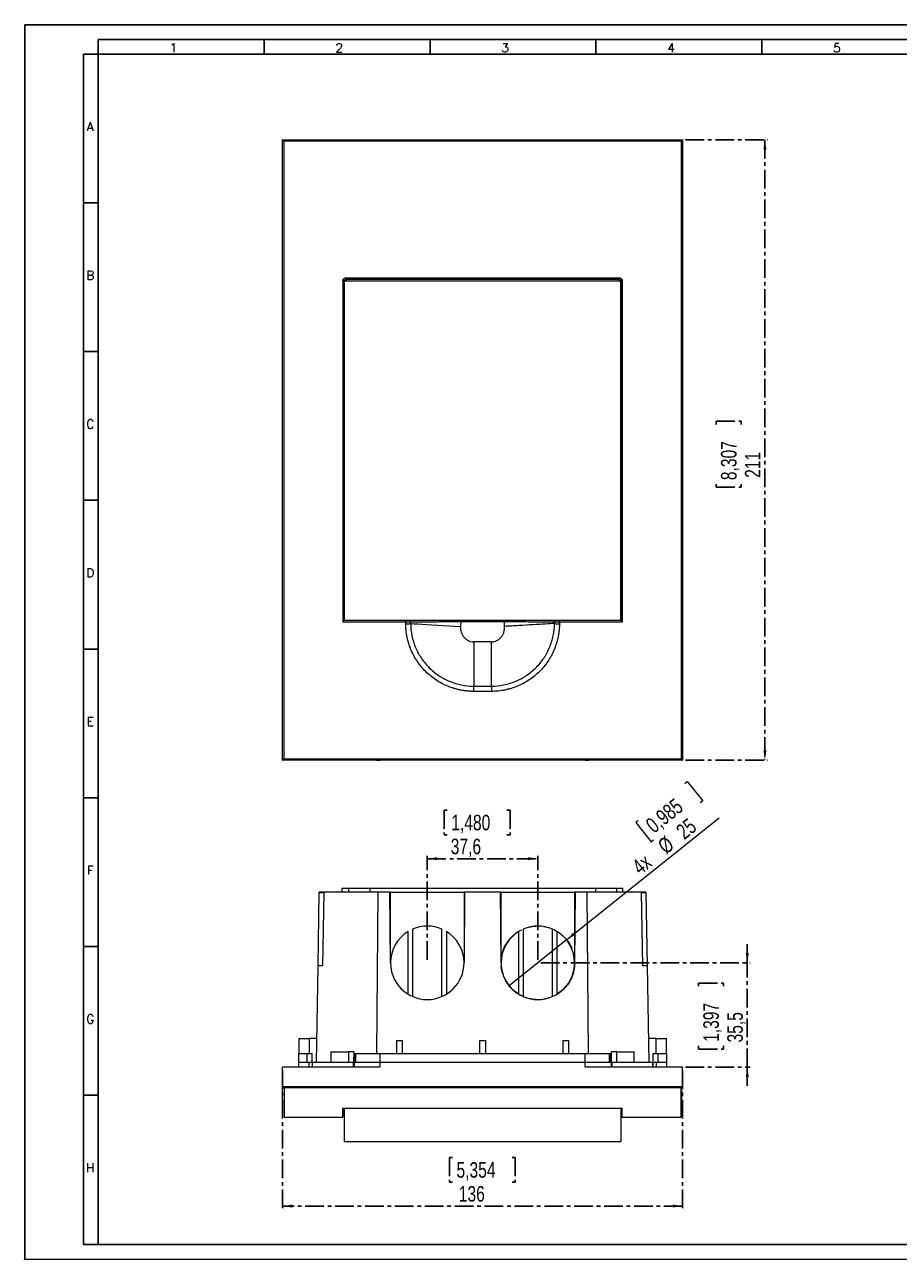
# Model space of a CAD drawing. Header units: millimetres. Extents: x 0 to 594, y 0 to 420.
# Tile 1 of 2: x 0 to 297, y 0 to 420. Entities that reach past the tile are written whole.
import ezdxf

# ---------------------------------------------------------------- set-up
doc = ezdxf.new("R2010")
doc.units = ezdxf.units.MM
doc.header["$PDSIZE"] = -1
doc.linetypes.add('CENTER', pattern=[10.16, 6.35, -1.27, 1.27, -1.27])
doc.linetypes.add('CENTERX2', pattern=[20.32, 12.7, -2.54, 2.54, -2.54])
doc.layers.add('CENTRO', color=7, linetype='CENTER')
doc.layers.add('FORMATO', color=7, linetype='Continuous')
doc.styles.add('SLDTEXTSTYLE0', font='ROMANS')
doc.styles.add('SLDTEXTSTYLE3', font='TXT', dxfattribs={"width": 0.75})
doc.dimstyles.new('SLDDIMSTYLE0', dxfattribs={"dimtxt": 5.291667, "dimasz": 3.302, "dimexe": 0, "dimexo": 0.0625, "dimgap": 1.322917, "dimtad": 1, "dimdec": 1, "dimrnd": 1e-09, "dimzin": 12, "dimdsep": 46, "dimtxsty": 'SLDTEXTSTYLE3', "dimsah": 1, "dimcen": 0.09, "dimadec": 0, "dimazin": 3, "dimtfac": 1, "dimtdec": 1, "dimtofl": 0, "dimtmove": 0, "dimatfit": 3, "dimfxl": 0, "dimfrac": 2, "dimtolj": 1, "dimtzin": 12, "dimarcsym": 0})
doc.dimstyles.new('SLDDIMSTYLE1', dxfattribs={"dimtxt": 5.291667, "dimasz": 3.302, "dimexe": 0, "dimexo": 0.0625, "dimgap": 1.322917, "dimtad": 1, "dimdec": 1, "dimrnd": 1e-09, "dimzin": 12, "dimdsep": 46, "dimtxsty": 'SLDTEXTSTYLE3', "dimblk1": 'NONE', "dimsah": 1, "dimcen": 0, "dimadec": 0, "dimazin": 3, "dimtfac": 1, "dimtdec": 1, "dimtmove": 0, "dimatfit": 3, "dimldrblk": 'NONE', "dimfxl": 0, "dimfrac": 2, "dimtolj": 1, "dimtzin": 12, "dimarcsym": 0})
doc.dimstyles.new('SLDDIMSTYLE2', dxfattribs={"dimtxt": 5.291667, "dimasz": 3.302, "dimexe": 0, "dimexo": 0.0625, "dimgap": 1.322917, "dimtad": 1, "dimdec": 1, "dimrnd": 1e-09, "dimzin": 12, "dimdsep": 46, "dimtxsty": 'SLDTEXTSTYLE3', "dimsah": 1, "dimcen": 0.09, "dimadec": 0, "dimazin": 3, "dimtfac": 1, "dimtdec": 1, "dimtmove": 0, "dimatfit": 0, "dimfxl": 0, "dimfrac": 2, "dimtolj": 1, "dimtzin": 12, "dimarcsym": 0})

# ---------------------------------------------------------------- blocks, each defined once
blk = doc.blocks.new('_D')
at = {"layer": 'CENTRO'}
for p, q in [((224.65, 380.82), (252.66, 380.82)), ((251.66, 380.82), (251.66, 169.82)), ((235.13, 284), (235.13, 285.07)), ((235.13, 285.07), (243.53, 285.07)), ((243.53, 285.07), (243.53, 284)), ((235.13, 263.72), (235.13, 262.65)), ((235.13, 262.65), (243.53, 262.65)), ((243.53, 262.65), (243.53, 263.72)), ((224.65, 169.82), (252.66, 169.82))]:
    blk.add_line(p, q, dxfattribs=at)
for points in [[(251.66, 380.82), (251.16, 377.51), (252.17, 377.51)], [(251.66, 169.82), (252.17, 173.12), (251.16, 173.12)]]:
    blk.add_solid(points, dxfattribs=at)
at = {"layer": 'CENTRO', "char_height": 5.292, "attachment_point": 1, "rotation": 90, "style": 'SLDTEXTSTYLE3'}
for s, insert in [('8,307', (236.71, 265.06, -41.58)), ('211', (244.84, 265.85, -41.58))]:
    blk.add_mtext(s, dxfattribs=dict(at, insert=insert))
blk = doc.blocks.new('_D_3')
at = {"color": 7, "linetype": 'Continuous', "lineweight": 0}
for p, q in [((224.41, 161.9), (225.24, 162.57)), ((225.24, 162.57), (230.5, 156.01)), ((230.5, 156.01), (229.66, 155.34)), ((184.23, 108.69), (236.15, 150.23)), ((208.58, 149.24), (207.74, 148.57)), ((207.74, 148.57), (212.99, 142)), ((212.99, 142), (213.83, 142.67)), ((184.23, 108.69), (164.69, 93.05))]:
    blk.add_line(p, q, dxfattribs=at)
blk.add_solid([(184.23, 108.69), (187.13, 110.36), (186.49, 111.15)], dxfattribs=at)
at = {"color": 7, "linetype": 'Continuous', "lineweight": 0, "char_height": 5.292, "attachment_point": 1, "rotation": 38.6656, "style": 'SLDTEXTSTYLE3'}
for s, insert in [('0,985', (210.62, 148.84, 0.1)), ('25', (220.95, 146.7, 0.1)), ('%%c', (214.71, 141.71, 0.1)), ('4x', (205.96, 134.7, 0.1))]:
    blk.add_mtext(s, dxfattribs=dict(at, insert=insert))
blk = doc.blocks.new('_NONE')
blk = doc.blocks.new('_D_4')
at = {"layer": 'CENTRO'}
for p, q in [((87.66, 64.38), (87.66, 17.11)), ((223.66, 64.38), (223.66, 17.11)), ((145.45, 34.64), (144.37, 34.64)), ((144.37, 34.64), (144.37, 26.23)), ((165.72, 34.64), (166.79, 34.64)), ((166.79, 34.64), (166.79, 26.23)), ((144.37, 26.23), (145.45, 26.23)), ((166.79, 26.23), (165.72, 26.23)), ((223.66, 18.11), (87.66, 18.11))]:
    blk.add_line(p, q, dxfattribs=at)
for points in [[(87.66, 18.11), (90.96, 17.6), (90.96, 18.61)], [(223.66, 18.11), (220.36, 18.61), (220.36, 17.6)]]:
    blk.add_solid(points, dxfattribs=at)
at = {"layer": 'CENTRO', "char_height": 5.292, "attachment_point": 1, "style": 'SLDTEXTSTYLE3'}
for s, insert in [('5,354', (146.79, 33.06, 0.1)), ('136', (147.57, 24.93, 0.1))]:
    blk.add_mtext(s, dxfattribs=dict(at, insert=insert))
blk = doc.blocks.new('_D_5')
at = {"layer": 'CENTRO'}
for p, q in [((143.68, 152.81), (142.61, 152.81)), ((142.61, 152.81), (142.61, 144.4)), ((163.96, 152.81), (165.03, 152.81)), ((165.03, 152.81), (165.03, 144.4)), ((142.61, 144.4), (143.68, 144.4)), ((165.03, 144.4), (163.96, 144.4)), ((136.86, 101.85), (136.86, 137.28)), ((136.86, 136.28), (174.46, 136.28)), ((174.46, 101.85), (174.46, 137.28))]:
    blk.add_line(p, q, dxfattribs=at)
for points in [[(136.86, 136.28), (140.16, 135.77), (140.16, 136.78)], [(174.46, 136.28), (171.16, 136.78), (171.16, 135.77)]]:
    blk.add_solid(points, dxfattribs=at)
at = {"layer": 'CENTRO', "char_height": 5.292, "attachment_point": 1, "style": 'SLDTEXTSTYLE3'}
for s, insert in [('1,480', (145.02, 151.23, 0.1)), ('37,6', (144.83, 143.1, 0.1))]:
    blk.add_mtext(s, dxfattribs=dict(at, insert=insert))
blk = doc.blocks.new('_D_6')
at = {"layer": 'CENTRO'}
for p, q in [((245.66, 100.87), (245.66, 107.22)), ((175.46, 100.87), (246.66, 100.87)), ((245.66, 65.38), (245.66, 100.87)), ((229.13, 92.89), (229.13, 93.96)), ((229.13, 93.96), (237.53, 93.96)), ((237.53, 93.96), (237.53, 92.89)), ((229.13, 72.61), (229.13, 71.54)), ((229.13, 71.54), (237.53, 71.54)), ((237.53, 71.54), (237.53, 72.61)), ((224.66, 65.38), (246.66, 65.38)), ((245.66, 65.38), (245.66, 59.03))]:
    blk.add_line(p, q, dxfattribs=at)
for points in [[(245.66, 100.87), (246.17, 104.17), (245.16, 104.17)], [(245.66, 65.38), (245.16, 62.07), (246.17, 62.07)]]:
    blk.add_solid(points, dxfattribs=at)
at = {"layer": 'CENTRO', "char_height": 5.292, "attachment_point": 1, "rotation": 90, "style": 'SLDTEXTSTYLE3'}
for s, insert in [('1,397', (230.71, 73.95, 0.1)), ('35,5', (238.84, 73.76, 0.1))]:
    blk.add_mtext(s, dxfattribs=dict(at, insert=insert))

msp = doc.modelspace()

# ---------------------------------------------------------------- linework, layer by layer
at = {"color": 7, "linetype": 'Continuous', "lineweight": 15}
for p, q in [((87.67, 380.82), (223.65, 380.82)), ((223.16, 380.41), (88.16, 380.41)), ((120.84, 380.87), (190.49, 380.87)), ((108.66, 332.82), (108.66, 217.31)), ((108.66, 332.82), (202.66, 332.82)), ((109.16, 333.87), (202.16, 333.87)), ((109.16, 333.32), (109.16, 333.87)), ((202.16, 333.32), (109.16, 333.32)), ((202.16, 333.87), (202.16, 333.32)), ((202.66, 332.82), (202.66, 217.31)), ((129.52, 216.76), (108.16, 216.76)), ((202.66, 217.31), (108.66, 217.31)), ((148.25, 216.82), (148.16, 215.3)), ((163.07, 216.82), (148.25, 216.82)), ((203.16, 216.76), (181.81, 216.76)), ((158.66, 210.01), (152.66, 210.01)), ((158.66, 195), (158.66, 210.01)), ((152.66, 193.21), (152.66, 195)), ((152.66, 195), (158.66, 195)), ((158.66, 193.21), (152.66, 193.21)), ((158.66, 195), (158.66, 193.21)), ((223.65, 169.82), (87.67, 169.82)), ((88.16, 170.22), (223.16, 170.22)), ((190.49, 169.77), (120.84, 169.77)), ((107.96, 124.88), (107.96, 126.28)), ((107.96, 126.28), (110.08, 126.28)), ((110.08, 126.28), (110.08, 124.88)), ((110.08, 126.28), (117.36, 126.28)), ((117.36, 126.28), (117.36, 124.88)), ((117.36, 126.28), (194.08, 126.28)), ((194.08, 126.28), (194.08, 124.88)), ((194.08, 126.28), (201.34, 126.28)), ((201.34, 124.88), (201.34, 126.28)), ((201.34, 126.28), (203.37, 126.28)), ((203.37, 124.88), (203.37, 126.28)), ((99.73, 99.88), (100.16, 124.75)), ((100.16, 124.75), (100.16, 124.88)), ((107.96, 124.88), (100.16, 124.88)), ((100.16, 124.75), (101.66, 124.73)), ((101.66, 124.73), (101.23, 99.85)), ((120.06, 124.88), (107.96, 124.88)), ((120.06, 124.88), (119.65, 70.03)), ((124.19, 124.88), (120.06, 124.88)), ((124.36, 100.87), (124.19, 124.88)), ((124.36, 124.88), (124.19, 124.88)), ((124.36, 100.87), (124.36, 124.88)), ((124.36, 124.88), (149.36, 124.88)), ((149.54, 124.88), (149.36, 100.87)), ((149.36, 124.88), (149.36, 100.87)), ((149.54, 124.88), (149.36, 124.88)), ((161.79, 124.88), (149.54, 124.88)), ((161.96, 100.87), (161.79, 124.88)), ((161.96, 124.88), (161.79, 124.88)), ((161.96, 100.87), (161.96, 124.88)), ((161.96, 124.88), (186.96, 124.88)), ((187.14, 124.88), (186.96, 100.87)), ((186.96, 124.88), (186.96, 100.87)), ((187.14, 124.88), (186.96, 124.88)), ((191.27, 124.88), (187.14, 124.88)), ((191.68, 70.03), (191.27, 124.88)), ((203.37, 124.88), (191.27, 124.88)), ((211.16, 124.88), (203.37, 124.88)), ((209.66, 124.73), (211.16, 124.75)), ((210.1, 99.85), (209.66, 124.73)), ((211.16, 124.88), (211.16, 124.75)), ((211.16, 124.75), (211.6, 99.88)), ((130.36, 90.19), (130.36, 111.53)), ((131.86, 112.31), (131.86, 89.41)), ((141.86, 89.41), (141.86, 112.31)), ((143.36, 111.53), (143.36, 90.19)), ((167.96, 90.19), (167.96, 111.53)), ((169.46, 112.31), (169.46, 89.41)), ((179.46, 89.41), (179.46, 112.31)), ((180.96, 111.53), (180.96, 90.19)), ((99.15, 67.03), (99.73, 99.88)), ((101.23, 99.85), (99.73, 99.88)), ((211.6, 99.88), (210.1, 99.85)), ((211.6, 99.88), (212.17, 67.03)), ((93.16, 75.08), (93.16, 70.03)), ((93.16, 75.08), (96.66, 75.08)), ((99.29, 75.08), (96.66, 75.08)), ((126.41, 74.41), (126.41, 70.03)), ((126.41, 74.41), (128.31, 74.41)), ((128.31, 74.41), (128.31, 70.03)), ((154.71, 70.03), (154.71, 74.41)), ((154.71, 74.41), (156.61, 74.41)), ((156.61, 74.41), (156.61, 70.03)), ((183.01, 74.41), (184.91, 74.41)), ((183.01, 70.03), (183.01, 74.41)), ((184.91, 74.41), (184.91, 70.03)), ((214.66, 75.08), (212.03, 75.08)), ((214.66, 75.08), (218.16, 75.08)), ((218.16, 70.03), (218.16, 75.08)), ((93.16, 67.03), (93.16, 70.03)), ((93.16, 70.03), (95.93, 70.03)), ((95.93, 70.03), (95.93, 67.03)), ((95.93, 70.03), (97.75, 70.03)), ((97.75, 67.03), (97.75, 70.03)), ((104.12, 70.58), (104.12, 67.03)), ((104.12, 70.58), (110.05, 70.58)), ((110.05, 70.58), (110.05, 67.03)), ((111.85, 70.58), (110.05, 70.58)), ((111.85, 70.58), (111.81, 67.03)), ((112.13, 70.03), (112.13, 67.03)), ((112.13, 70.03), (112.62, 70.03)), ((112.62, 67.03), (112.62, 70.03)), ((112.62, 70.03), (120.84, 70.03)), ((120.84, 67.03), (120.84, 70.03)), ((120.84, 70.03), (190.49, 70.03)), ((190.49, 67.03), (190.49, 70.03)), ((190.49, 70.03), (198.7, 70.03)), ((198.7, 70.03), (198.7, 67.03)), ((198.7, 70.03), (199.19, 70.03)), ((199.19, 67.03), (199.19, 70.03)), ((199.52, 67.03), (199.47, 70.58)), ((201.27, 70.58), (199.47, 70.58)), ((201.27, 67.03), (201.27, 70.58)), ((201.27, 70.58), (207.21, 70.58)), ((207.21, 67.03), (207.21, 70.58)), ((213.57, 70.03), (213.57, 67.03)), ((213.57, 70.03), (215.4, 70.03)), ((215.4, 67.03), (215.4, 70.03)), ((215.4, 70.03), (218.16, 70.03)), ((218.16, 70.03), (218.16, 67.03)), ((120.74, 65.38), (87.66, 65.38)), ((87.66, 58.88), (87.66, 65.38)), ((93.16, 65.38), (93.16, 67.03)), ((93.16, 67.03), (95.93, 67.03)), ((96.07, 67.03), (95.93, 67.03)), ((96.07, 67.03), (96.61, 67.03)), ((96.61, 67.03), (96.61, 65.38)), ((96.61, 67.03), (97.77, 67.03)), ((97.77, 67.03), (97.77, 65.38)), ((97.77, 67.03), (97.81, 67.03)), ((97.81, 65.38), (97.81, 67.03)), ((97.81, 67.03), (111.63, 67.03)), ((111.63, 67.03), (111.63, 65.38)), ((111.63, 67.03), (111.99, 67.03)), ((111.99, 67.03), (113.27, 67.03)), ((111.99, 67.03), (111.99, 65.38)), ((113.27, 67.03), (120.84, 67.03)), ((120.74, 67.03), (120.74, 65.38)), ((120.84, 67.03), (190.49, 67.03)), ((190.49, 67.03), (198.05, 67.03)), ((190.58, 65.38), (190.58, 67.03)), ((223.66, 65.38), (190.58, 65.38)), ((198.05, 67.03), (199.34, 67.03)), ((199.34, 67.03), (199.34, 65.38)), ((199.34, 67.03), (199.7, 67.03)), ((199.7, 65.38), (199.7, 67.03)), ((199.7, 67.03), (213.51, 67.03)), ((213.51, 67.03), (213.51, 65.38)), ((213.51, 67.03), (213.55, 67.03)), ((213.55, 65.38), (213.55, 67.03)), ((213.55, 67.03), (214.72, 67.03)), ((214.72, 67.03), (214.72, 65.38)), ((214.72, 67.03), (215.25, 67.03)), ((215.25, 67.03), (215.4, 67.03)), ((215.4, 67.03), (218.16, 67.03)), ((218.16, 67.03), (218.16, 65.38)), ((223.66, 58.88), (223.66, 65.38)), ((87.67, 58.79), (223.65, 58.79)), ((223.16, 58.3), (88.16, 58.3)), ((108.66, 51.5), (108.66, 40.11)), ((109.16, 51.46), (202.16, 51.46)), ((109.16, 51.45), (202.16, 51.45)), ((202.66, 51.41), (202.66, 40.11)), ((88.16, 48.38), (108.16, 48.38)), ((108.16, 48.38), (108.16, 48.62)), ((203.16, 48.38), (223.16, 48.38)), ((108.66, 40.11), (202.66, 40.11))]:
    msp.add_line(p, q, dxfattribs=at)
at = {"color": 8, "linetype": 'Continuous', "lineweight": 15}
for p, q in [((109.16, 333.32), (109.16, 332.82)), ((202.16, 332.82), (202.16, 333.32)), ((129.52, 217.31), (129.52, 216.76)), ((148.25, 216.82), (148.25, 217.31)), ((163.07, 217.31), (163.07, 216.82)), ((181.81, 216.76), (181.81, 217.31)), ((96.66, 75.08), (96.66, 70.03)), ((214.66, 70.03), (214.66, 75.08)), ((109.16, 51.45), (109.16, 51.46)), ((202.16, 51.46), (202.16, 51.45)), ((202.16, 51.46), (202.16, 51.46))]:
    msp.add_line(p, q, dxfattribs=at)
at = {"color": 7, "linetype": 'Continuous', "lineweight": 15, "flags": 128}
for points in [[(119.57, 380.82), (119.85, 380.84), (120.84, 380.87)], [(190.49, 380.87), (191.47, 380.84), (191.75, 380.82)], [(131.22, 216.28), (132.37, 216.22), (133.69, 216.14), (135.15, 216.05), (136.75, 215.96), (138.47, 215.86), (140.29, 215.75), (142.18, 215.64), (144.14, 215.53), (146.14, 215.41), (148.16, 215.3)], [(152.66, 210.01), (152.66, 207.89), (152.66, 205.8), (152.66, 203.75), (152.66, 201.77), (152.66, 199.89), (152.66, 198.12), (152.66, 196.48), (152.66, 195)]]:
    msp.add_lwpolyline(points, dxfattribs=at)
at = {"color": 7, "linetype": 'CENTERX2', "lineweight": 0}
msp.add_circle((174.46, 100.87), 12.52, dxfattribs=at)
at = {"color": 7, "linetype": 'Continuous', "lineweight": 15}
for centre, radius, start, end in [((108.29, 331.61), 1.26, 72.6211, 95.633), ((203.04, 331.61), 1.26, 84.367, 107.3789), ((129.6, 227.82), 11.65, 269.6171, 277.9801), ((181.73, 227.82), 11.65, 262.0197, 270.383), ((120.84, 185.77), 16, 265.4641, 270), ((190.49, 185.77), 16, 270, 274.5359), ((136.86, 100.85), 12.5, 121.3264, 179.9984), ((136.86, 100.85), 12.5, 66.4253, 113.5747), ((136.86, 100.85), 12.5, 0.0016, 58.6736), ((174.46, 100.85), 12.5, 121.3264, 179.9984), ((174.46, 100.85), 12.5, 66.4253, 113.5747), ((174.46, 100.85), 12.5, 0.0016, 58.6736), ((136.86, 100.87), 12.5, 180.0069, 359.9931), ((174.46, 100.87), 12.5, 180.0069, 359.9931)]:
    msp.add_arc(centre, radius, start, end, dxfattribs=at)
at = {"color": 8, "linetype": 'Continuous', "lineweight": 15}
for centre, radius, start, end in [((180.58, 216.84), 0.478, 101.4825, 186.3474), ((108.16, 51.85), 0.501, 269.9598, 322.9478), ((203.16, 51.85), 0.502, 242.1284, 270.0054)]:
    msp.add_arc(centre, radius, start, end, dxfattribs=at)
at = {"color": 7, "linetype": 'Continuous', "lineweight": 15}
for points, knots in [([(87.66, 380.82), (87.66, 380.82), (87.66, 380.82), (87.66, 380.82), (87.67, 380.82), (87.67, 380.82), (87.67, 380.82)], [0, 0, 0, 0, 0.00004736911, 0.00004736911, 0.00004736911, 0.00009514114, 0.00009514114, 0.00009514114, 0.00009514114]), ([(87.66, 169.82), (87.66, 174.16), (87.66, 178.52), (87.66, 187.24), (87.66, 191.61), (87.66, 204.74), (87.66, 213.52), (87.66, 239.95), (87.66, 257.61), (87.66, 293.02), (87.66, 310.68), (87.66, 337.11), (87.66, 345.89), (87.66, 359.02), (87.66, 363.39), (87.66, 372.11), (87.66, 376.47), (87.66, 380.82)], [0, 0, 0, 0, 0.0625, 0.0625, 0.125, 0.125, 0.25, 0.25, 0.5, 0.5, 0.75, 0.75, 0.875, 0.875, 0.9375, 0.9375, 1, 1, 1, 1]), ([(88.16, 380.41), (88.15, 380.42), (88.12, 380.45), (88.07, 380.49), (87.99, 380.58), (87.89, 380.66), (87.8, 380.74), (87.74, 380.78), (87.7, 380.81), (87.68, 380.81), (87.67, 380.82)], [0, 0, 0, 0, 0.058049, 0.1250807, 0.2493958, 0.4990703, 0.6332531, 0.7495304, 0.8809719, 1, 1, 1, 1]), ([(223.65, 380.82), (223.65, 380.82), (223.64, 380.81), (223.63, 380.81), (223.6, 380.79), (223.57, 380.77), (223.52, 380.74), (223.44, 380.66), (223.34, 380.58), (223.25, 380.49), (223.2, 380.45), (223.17, 380.42), (223.16, 380.41)], [0, 0, 0, 0, 0.058133, 0.119198, 0.183388, 0.250829, 0.367001, 0.501169, 0.750724, 0.874979, 0.941962, 1, 1, 1, 1]), ([(223.66, 380.82), (223.66, 380.82), (223.66, 380.82), (223.66, 380.82), (223.66, 380.82), (223.66, 380.82), (223.65, 380.82)], [0, 0, 0, 0, 0.00004736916, 0.00004736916, 0.00004736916, 0.00009514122, 0.00009514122, 0.00009514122, 0.00009514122]), ([(223.66, 380.82), (223.66, 376.47), (223.66, 372.11), (223.66, 363.39), (223.66, 359.02), (223.66, 345.89), (223.66, 337.11), (223.66, 310.68), (223.66, 293.02), (223.66, 257.61), (223.66, 239.95), (223.66, 213.52), (223.66, 204.74), (223.66, 191.61), (223.66, 187.24), (223.66, 178.52), (223.66, 174.16), (223.66, 169.82)], [0, 0, 0, 0, 0.0625, 0.0625, 0.125, 0.125, 0.25, 0.25, 0.5, 0.5, 0.75, 0.75, 0.875, 0.875, 0.9375, 0.9375, 1, 1, 1, 1]), ([(108.16, 332.87), (108.16, 332.9), (108.16, 332.97), (108.18, 333.09), (108.23, 333.25), (108.32, 333.43), (108.45, 333.58), (108.6, 333.7), (108.77, 333.8), (108.93, 333.85), (109.06, 333.87), (109.13, 333.87), (109.16, 333.87)], [0, 0, 0, 0, 0.062474, 0.124941, 0.250072, 0.374562, 0.499779, 0.624313, 0.749365, 0.874299, 0.937154, 1, 1, 1, 1]), ([(108.66, 332.82), (108.66, 332.84), (108.66, 332.87), (108.67, 332.93), (108.69, 332.97), (108.71, 333.03), (108.74, 333.09), (108.81, 333.18), (108.91, 333.25), (109.03, 333.31), (109.12, 333.31), (109.16, 333.32)], [0, 0, 0, 0, 0.0797208, 0.1480297, 0.2049219, 0.2503939, 0.3820093, 0.5002952, 0.6739841, 0.8404188, 1, 1, 1, 1]), ([(108.66, 332.82), (108.66, 332.09), (108.66, 330.64), (108.66, 328.46), (108.66, 326.28), (108.66, 324.1), (108.66, 321.92), (108.66, 319.74), (108.66, 317.56), (108.66, 315.38), (108.66, 313.2), (108.66, 311.02), (108.66, 308.84), (108.66, 306.66), (108.66, 304.49), (108.66, 302.31), (108.66, 300.13), (108.66, 297.95), (108.66, 295.77), (108.66, 293.59), (108.66, 291.41), (108.66, 289.23), (108.66, 287.05), (108.66, 284.87), (108.66, 282.69), (108.66, 280.51), (108.66, 278.33), (108.66, 276.15), (108.66, 273.98), (108.66, 271.8), (108.66, 269.62), (108.66, 267.44), (108.66, 265.26), (108.66, 263.08), (108.66, 260.9), (108.66, 258.72), (108.66, 256.54), (108.66, 254.36), (108.66, 252.18), (108.66, 250), (108.66, 247.82), (108.66, 245.64), (108.66, 243.46), (108.66, 241.29), (108.66, 239.11), (108.66, 236.93), (108.66, 234.75), (108.66, 232.57), (108.66, 230.39), (108.66, 228.21), (108.66, 226.03), (108.66, 223.85), (108.66, 221.67), (108.66, 219.49), (108.66, 218.04), (108.66, 217.31)], [0, 0, 0, 0, 0.018931, 0.037854, 0.056771, 0.07568, 0.094584, 0.113481, 0.132372, 0.151257, 0.170138, 0.189013, 0.207884, 0.22675, 0.245612, 0.26447, 0.283324, 0.302175, 0.321024, 0.339869, 0.358712, 0.377553, 0.396392, 0.41523, 0.434066, 0.452902, 0.471736, 0.49057, 0.509405, 0.528239, 0.547074, 0.565909, 0.584746, 0.603584, 0.622423, 0.641265, 0.660108, 0.678955, 0.697803, 0.716655, 0.735511, 0.75437, 0.773233, 0.7921, 0.810972, 0.829848, 0.84873, 0.867617, 0.886509, 0.905408, 0.924313, 0.943224, 0.962142, 0.981067, 1, 1, 1, 1]), ([(202.16, 333.87), (202.19, 333.87), (202.26, 333.87), (202.39, 333.85), (202.55, 333.8), (202.72, 333.7), (202.87, 333.58), (203, 333.43), (203.09, 333.25), (203.14, 333.1), (203.16, 332.97), (203.16, 332.9), (203.16, 332.87)], [0, 0, 0, 0, 0.062463, 0.124933, 0.250071, 0.374562, 0.499766, 0.624379, 0.749358, 0.874384, 0.937189, 1, 1, 1, 1]), ([(202.16, 333.32), (202.18, 333.32), (202.23, 333.31), (202.29, 333.3), (202.35, 333.28), (202.41, 333.25), (202.47, 333.21), (202.52, 333.16), (202.58, 333.1), (202.62, 333.01), (202.66, 332.92), (202.66, 332.85), (202.66, 332.82)], [0, 0, 0, 0, 0.078985, 0.159637, 0.242011, 0.326158, 0.412127, 0.499964, 0.618066, 0.749546, 0.85195, 1, 1, 1, 1]), ([(202.66, 217.31), (202.66, 218.04), (202.66, 219.49), (202.66, 221.67), (202.66, 223.85), (202.66, 226.03), (202.66, 228.21), (202.66, 230.39), (202.66, 232.57), (202.66, 234.75), (202.66, 236.93), (202.66, 239.11), (202.66, 241.29), (202.66, 243.46), (202.66, 245.64), (202.66, 247.82), (202.66, 250), (202.66, 252.18), (202.66, 254.36), (202.66, 256.54), (202.66, 258.72), (202.66, 260.9), (202.66, 263.08), (202.66, 265.26), (202.66, 267.44), (202.66, 269.62), (202.66, 271.8), (202.66, 273.98), (202.66, 276.15), (202.66, 278.33), (202.66, 280.51), (202.66, 282.69), (202.66, 284.87), (202.66, 287.05), (202.66, 289.23), (202.66, 291.41), (202.66, 293.59), (202.66, 295.77), (202.66, 297.95), (202.66, 300.13), (202.66, 302.31), (202.66, 304.49), (202.66, 306.66), (202.66, 308.84), (202.66, 311.02), (202.66, 313.2), (202.66, 315.38), (202.66, 317.56), (202.66, 319.74), (202.66, 321.92), (202.66, 324.1), (202.66, 326.28), (202.66, 328.46), (202.66, 330.64), (202.66, 332.09), (202.66, 332.82)], [0, 0, 0, 0, 0.018933, 0.037858, 0.056776, 0.075687, 0.094592, 0.113491, 0.132383, 0.15127, 0.170152, 0.189028, 0.2079, 0.226767, 0.24563, 0.264489, 0.283345, 0.302197, 0.321046, 0.339892, 0.358736, 0.377577, 0.396417, 0.415255, 0.434091, 0.452927, 0.471762, 0.490596, 0.50943, 0.528264, 0.547099, 0.565934, 0.58477, 0.603608, 0.622447, 0.641288, 0.660131, 0.678977, 0.697825, 0.716676, 0.735531, 0.754389, 0.773251, 0.792117, 0.810987, 0.829863, 0.848743, 0.867628, 0.88652, 0.905417, 0.92432, 0.943229, 0.962146, 0.981069, 1, 1, 1, 1]), ([(203.16, 332.87), (203.16, 328.04), (203.16, 323.21), (203.16, 313.55), (203.16, 308.72), (203.16, 294.2), (203.16, 284.51), (203.16, 265.11), (203.16, 255.43), (203.16, 240.91), (203.16, 236.08), (203.16, 226.42), (203.16, 221.59), (203.16, 216.76)], [0, 0, 0, 0, 0.125, 0.125, 0.25, 0.25, 0.5, 0.5, 0.75, 0.75, 0.875, 0.875, 1, 1, 1, 1]), ([(108.16, 216.76), (108.17, 216.78), (108.2, 216.8), (108.26, 216.86), (108.36, 216.96), (108.49, 217.1), (108.59, 217.21), (108.63, 217.27), (108.65, 217.29), (108.66, 217.31), (108.66, 217.31), (108.66, 217.31)], [0, 0, 0, 0, 0.057449, 0.125326, 0.250591, 0.499631, 0.748941, 0.813424, 0.874657, 0.937958, 1, 1, 1, 1]), ([(131.21, 216.79), (131.19, 216.79), (131.14, 216.79), (131.06, 216.79), (130.98, 216.78), (130.86, 216.78), (130.7, 216.78), (130.49, 216.77), (130.26, 216.77), (130.01, 216.77), (129.76, 216.76), (129.6, 216.76), (129.52, 216.76)], [0, 0, 0, 0, 0.068355, 0.132974, 0.193542, 0.249803, 0.378537, 0.500071, 0.628558, 0.755345, 0.879446, 1, 1, 1, 1]), ([(152.66, 193.21), (152.51, 193.21), (152.21, 193.21), (151.75, 193.22), (151.29, 193.25), (150.84, 193.28), (150.16, 193.34), (149.25, 193.45), (148.13, 193.65), (147.02, 193.9), (145.56, 194.3), (143.79, 194.94), (141.74, 195.91), (139.79, 197.07), (137.98, 198.42), (136.3, 199.93), (134.78, 201.6), (133.43, 203.41), (132.26, 205.35), (131.29, 207.38), (130.65, 209.15), (130.24, 210.6), (129.98, 211.69), (129.79, 212.8), (129.66, 213.79), (129.58, 214.67), (129.53, 215.42), (129.52, 215.92), (129.52, 216.17)], [0, 0, 0, 0, 0.012574, 0.025141, 0.037706, 0.050274, 0.062849, 0.094249, 0.125655, 0.157013, 0.188379, 0.250579, 0.312869, 0.375671, 0.438035, 0.500212, 0.562793, 0.625454, 0.687654, 0.749976, 0.81278, 0.843963, 0.875144, 0.906251, 0.937355, 0.958242, 0.979117, 1, 1, 1, 1]), ([(131.21, 216.79), (131.22, 216.85), (131.21, 216.92), (131.17, 217.05), (131.14, 217.11), (131.06, 217.21), (131, 217.25), (130.9, 217.3), (130.84, 217.32), (130.79, 217.32)], [0, 0, 0, 0, 0.25, 0.25, 0.5, 0.5, 0.75, 0.75, 1, 1, 1, 1]), ([(148.25, 216.82), (146.54, 216.81), (144.86, 216.81), (142.81, 216.81), (142.4, 216.81), (141.59, 216.81), (141.19, 216.81), (140, 216.8), (138.48, 216.8), (137.05, 216.8), (136.02, 216.8), (135.69, 216.8), (135.03, 216.8), (134.72, 216.8), (133.18, 216.79), (132.12, 216.79), (131.21, 216.79)], [0, 0, 0, 0, 0.25, 0.25, 0.3125, 0.3125, 0.375, 0.375, 0.5, 0.625, 0.625, 0.6875, 0.6875, 0.75, 0.75, 1, 1, 1, 1]), ([(131.22, 216.28), (131.22, 214.88), (131.37, 213.49), (131.79, 211.45), (131.96, 210.78), (132.37, 209.44), (132.61, 208.78), (133.43, 206.85), (134.09, 205.63), (135.25, 203.89), (135.67, 203.33), (136.57, 202.25), (137.04, 201.73), (138.52, 200.26), (139.59, 199.38), (141.34, 198.21), (141.95, 197.85), (143.19, 197.19), (144.45, 196.6), (145.76, 196.13), (147.09, 195.72), (147.78, 195.55), (149.85, 195.14), (151.25, 195), (152.66, 195)], [0, 0, 0, 0, 0.125, 0.125, 0.1875, 0.1875, 0.25, 0.25, 0.375, 0.375, 0.4375, 0.4375, 0.5, 0.5, 0.625, 0.625, 0.6875, 0.6875, 0.75, 0.8125, 0.8125, 0.875, 0.875, 1, 1, 1, 1]), ([(148.16, 215.3), (148.14, 214.97), (148.15, 214.65), (148.23, 214.01), (148.3, 213.69), (148.59, 212.76), (148.9, 212.18), (149.51, 211.43), (149.74, 211.2), (150.24, 210.79), (150.5, 210.61), (151.08, 210.32), (151.39, 210.2), (152.01, 210.05), (152.34, 210.01), (152.66, 210.01)], [0, 0, 0, 0, 0.125, 0.125, 0.25, 0.25, 0.5, 0.5, 0.625, 0.625, 0.75, 0.75, 0.875, 0.875, 1, 1, 1, 1]), ([(158.66, 195), (160.07, 195), (161.46, 195.14), (163.51, 195.54), (164.19, 195.71), (165.53, 196.12), (166.2, 196.35), (168.14, 197.16), (169.37, 197.81), (171.11, 198.97), (171.68, 199.38), (172.77, 200.27), (173.29, 200.74), (174.77, 202.21), (175.66, 203.28), (176.64, 204.73), (176.83, 205.03), (177.19, 205.63), (177.36, 205.93), (177.86, 206.85), (178.46, 208.1), (178.94, 209.41), (179.35, 210.74), (179.53, 211.42), (179.95, 213.48), (180.1, 214.88), (180.11, 216.28)], [0, 0, 0, 0, 0.125, 0.125, 0.1875, 0.1875, 0.25, 0.25, 0.375, 0.375, 0.4375, 0.4375, 0.5, 0.5, 0.625, 0.625, 0.65625, 0.65625, 0.6875, 0.6875, 0.75, 0.8125, 0.8125, 0.875, 0.875, 1, 1, 1, 1]), ([(181.8, 216.17), (181.8, 216.02), (181.8, 215.72), (181.78, 215.26), (181.75, 214.81), (181.72, 214.36), (181.65, 213.68), (181.54, 212.78), (181.33, 211.67), (181.08, 210.57), (180.67, 209.12), (180.02, 207.36), (179.05, 205.32), (177.88, 203.39), (176.53, 201.58), (175.01, 199.91), (173.33, 198.4), (171.51, 197.05), (169.56, 195.89), (167.51, 194.93), (165.73, 194.29), (164.27, 193.89), (163.17, 193.64), (162.05, 193.45), (161.06, 193.32), (160.18, 193.25), (159.42, 193.21), (158.91, 193.21), (158.66, 193.21)], [0, 0, 0, 0, 0.012568, 0.025129, 0.037689, 0.050252, 0.062823, 0.094194, 0.125569, 0.156958, 0.188349, 0.250587, 0.312839, 0.375607, 0.438043, 0.500223, 0.562737, 0.625454, 0.687674, 0.749972, 0.812773, 0.843967, 0.875154, 0.906258, 0.937358, 0.958243, 0.979116, 1, 1, 1, 1]), ([(158.66, 210.01), (158.82, 210.01), (158.98, 210.02), (159.31, 210.06), (159.47, 210.09), (159.94, 210.2), (160.24, 210.32), (160.81, 210.61), (161.09, 210.79), (161.59, 211.2), (161.81, 211.42), (162.22, 211.93), (162.4, 212.2), (162.7, 212.77), (162.83, 213.07), (163.02, 213.69), (163.09, 214), (163.17, 214.65), (163.18, 214.97), (163.16, 215.3)], [0, 0, 0, 0, 0.0625, 0.0625, 0.125, 0.125, 0.25, 0.25, 0.375, 0.375, 0.5, 0.5, 0.625, 0.625, 0.75, 0.75, 0.875, 0.875, 1, 1, 1, 1]), ([(180.11, 216.79), (179.21, 216.79), (178.14, 216.79), (176.61, 216.8), (176.29, 216.8), (175.64, 216.8), (175.3, 216.8), (174.27, 216.8), (172.85, 216.8), (171.32, 216.8), (170.13, 216.81), (169.73, 216.81), (168.92, 216.81), (168.51, 216.81), (166.46, 216.81), (164.79, 216.81), (163.07, 216.82)], [0, 0, 0, 0, 0.25, 0.25, 0.3125, 0.3125, 0.375, 0.375, 0.5, 0.625, 0.625, 0.6875, 0.6875, 0.75, 0.75, 1, 1, 1, 1]), ([(180.11, 216.28), (179.25, 216.23), (178.19, 216.17), (175.73, 216.03), (174.33, 215.95), (171.31, 215.77), (169.7, 215.68), (166.42, 215.49), (164.77, 215.39), (163.16, 215.3)], [0, 0, 0, 0, 0.25, 0.25, 0.5, 0.5, 0.75, 0.75, 1, 1, 1, 1]), ([(181.81, 216.76), (181.76, 216.76), (181.67, 216.76), (181.53, 216.76), (181.39, 216.77), (181.24, 216.77), (181.11, 216.77), (180.97, 216.77), (180.81, 216.77), (180.62, 216.78), (180.43, 216.78), (180.25, 216.79), (180.16, 216.79), (180.11, 216.79)], [0, 0, 0, 0, 0.06843, 0.13813, 0.208957, 0.280752, 0.353341, 0.426537, 0.500145, 0.621651, 0.750406, 0.867132, 1, 1, 1, 1]), ([(202.66, 217.31), (202.66, 217.31), (202.66, 217.31), (202.67, 217.29), (202.69, 217.27), (202.74, 217.21), (202.84, 217.1), (202.97, 216.96), (203.06, 216.86), (203.12, 216.81), (203.15, 216.78), (203.16, 216.76)], [0, 0, 0, 0, 0.062018, 0.125342, 0.186526, 0.251059, 0.500368, 0.749409, 0.874674, 0.937417, 1, 1, 1, 1]), ([(87.66, 169.82), (87.66, 169.82), (87.66, 169.82), (87.66, 169.82), (87.67, 169.82), (87.67, 169.82), (87.67, 169.82)], [0, 0, 0, 0, 0.00004736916, 0.00004736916, 0.00004736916, 0.00009514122, 0.00009514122, 0.00009514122, 0.00009514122]), ([(87.67, 169.82), (87.67, 169.82), (87.68, 169.82), (87.7, 169.83), (87.72, 169.84), (87.75, 169.86), (87.8, 169.9), (87.89, 169.97), (87.99, 170.06), (88.07, 170.14), (88.12, 170.19), (88.15, 170.21), (88.16, 170.22)], [0, 0, 0, 0, 0.058133, 0.119198, 0.183388, 0.250829, 0.367001, 0.501169, 0.750724, 0.874979, 0.941962, 1, 1, 1, 1]), ([(223.16, 170.22), (223.17, 170.21), (223.2, 170.19), (223.25, 170.14), (223.34, 170.06), (223.44, 169.97), (223.52, 169.9), (223.58, 169.85), (223.63, 169.82), (223.65, 169.82), (223.65, 169.82)], [0, 0, 0, 0, 0.058049, 0.125081, 0.249396, 0.49907, 0.633253, 0.74953, 0.880972, 1, 1, 1, 1]), ([(223.65, 169.82), (223.66, 169.82), (223.66, 169.82), (223.66, 169.82), (223.66, 169.82), (223.66, 169.82), (223.66, 169.82)], [0, 0, 0, 0, 0.00004736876, 0.00004736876, 0.00004736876, 0.00009514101, 0.00009514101, 0.00009514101, 0.00009514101]), ([(87.66, 58.88), (87.66, 58.87), (87.66, 58.85), (87.66, 58.84), (87.67, 58.82), (87.67, 58.81), (87.67, 58.79)], [0, 0, 0, 0, 0.00004736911, 0.00004736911, 0.00004736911, 0.00009514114, 0.00009514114, 0.00009514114, 0.00009514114]), ([(87.66, 49.69), (87.66, 49.39), (87.66, 49.16), (87.66, 48.9), (87.66, 48.85), (87.66, 48.97), (87.66, 49.4), (87.66, 50.56), (87.66, 51.03), (87.66, 52.15), (87.66, 52.79), (87.66, 54.25), (87.66, 55.06), (87.66, 56.85), (87.66, 57.83), (87.66, 58.88)], [0, 0, 0, 0, 0.125, 0.125, 0.25, 0.25, 0.5, 0.5, 0.625, 0.625, 0.75, 0.75, 0.875, 0.875, 1, 1, 1, 1]), ([(223.66, 58.88), (223.66, 58.87), (223.66, 58.85), (223.66, 58.84), (223.66, 58.82), (223.66, 58.81), (223.65, 58.79)], [0, 0, 0, 0, 0.00004736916, 0.00004736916, 0.00004736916, 0.00009514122, 0.00009514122, 0.00009514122, 0.00009514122]), ([(88.16, 58.3), (88.15, 58.3), (88.12, 58.31), (88.07, 58.32), (87.99, 58.36), (87.89, 58.42), (87.8, 58.51), (87.74, 58.6), (87.7, 58.69), (87.68, 58.76), (87.67, 58.79)], [0, 0, 0, 0, 0.058049, 0.1250807, 0.2493958, 0.4990703, 0.6332531, 0.7495304, 0.8809719, 1, 1, 1, 1]), ([(223.65, 58.79), (223.65, 58.77), (223.64, 58.74), (223.63, 58.69), (223.6, 58.64), (223.57, 58.58), (223.52, 58.51), (223.44, 58.42), (223.34, 58.36), (223.25, 58.32), (223.2, 58.31), (223.17, 58.3), (223.16, 58.3)], [0, 0, 0, 0, 0.058133, 0.119198, 0.183388, 0.250829, 0.367001, 0.501169, 0.750724, 0.874979, 0.941962, 1, 1, 1, 1]), ([(223.34, 53.91), (223.35, 54.15), (223.36, 54.87), (223.38, 56.26), (223.4, 57.55), (223.41, 58.3), (223.41, 58.41)], [0, 0, 0, 0, 0.192176, 0.569822, 0.93494, 1, 1, 1, 1]), ([(108.16, 51.35), (108.16, 51.36), (108.16, 51.36), (108.18, 51.38), (108.23, 51.39), (108.32, 51.41), (108.45, 51.43), (108.6, 51.44), (108.77, 51.45), (108.93, 51.45), (109.06, 51.46), (109.13, 51.46), (109.16, 51.46)], [0, 0, 0, 0, 0.062474, 0.124941, 0.250072, 0.374562, 0.499779, 0.624313, 0.749365, 0.874299, 0.937154, 1, 1, 1, 1]), ([(108.34, 48.59), (108.34, 48.6), (108.41, 48.67), (108.52, 49.25), (108.62, 49.99), (108.63, 50.63), (108.64, 50.76)], [0, 0, 0, 0, 0.007218, 0.444913, 0.882535, 1, 1, 1, 1]), ([(202.16, 51.46), (202.19, 51.46), (202.26, 51.46), (202.39, 51.45), (202.55, 51.45), (202.72, 51.44), (202.87, 51.43), (203, 51.41), (203.09, 51.39), (203.14, 51.38), (203.16, 51.36), (203.16, 51.36), (203.16, 51.35)], [0, 0, 0, 0, 0.062463, 0.124933, 0.250071, 0.374562, 0.499766, 0.624379, 0.749358, 0.874384, 0.937189, 1, 1, 1, 1]), ([(202.7, 49.01), (202.7, 48.97), (202.7, 48.88), (202.74, 48.69), (202.88, 48.44), (203.06, 48.4), (203.16, 48.38)], [0, 0, 0, 0, 0.209171, 0.444078, 0.707667, 1, 1, 1, 1])]:
    msp.add_open_spline(points, degree=3, knots=knots, dxfattribs=at)
for points in [[(88.16, 170.22), (88.16, 240.29), (88.16, 310.35), (88.16, 380.41)], [(223.16, 380.41), (223.16, 310.35), (223.16, 240.29), (223.16, 170.22)], [(108.16, 332.87), (108.16, 294.17), (108.16, 255.46), (108.16, 216.76)], [(129.52, 216.17), (129.52, 216.37), (129.52, 216.57), (129.52, 216.76)], [(131.21, 216.79), (131.21, 216.62), (131.21, 216.45), (131.22, 216.28)], [(163.16, 215.3), (163.13, 215.8), (163.1, 216.31), (163.07, 216.82)], [(180.11, 216.28), (180.11, 216.45), (180.11, 216.62), (180.11, 216.79)], [(181.81, 216.76), (181.81, 216.57), (181.8, 216.37), (181.8, 216.17)]]:
    msp.add_open_spline(points, degree=3, dxfattribs=at)
at = {"color": 8, "linetype": 'Continuous', "lineweight": 15}
for points, knots in [([(88.16, 58.3), (88.16, 57.13), (88.16, 54.8), (88.16, 52.17), (88.16, 50.17), (88.16, 48.93), (88.16, 48.35), (88.16, 48.43), (88.16, 48.46)], [0, 0, 0, 0, 0.18828, 0.375566, 0.562084, 0.748061, 0.933725, 1, 1, 1, 1]), ([(223.16, 48.46), (223.16, 48.45), (223.16, 48.44), (223.16, 49.16), (223.16, 50.48), (223.16, 52.45), (223.16, 54.99), (223.16, 57.19), (223.16, 58.3)], [0, 0, 0, 0, 0.119305, 0.294414, 0.469846, 0.645795, 0.822451, 1, 1, 1, 1]), ([(108.16, 48.62), (108.16, 48.64), (108.16, 48.75), (108.16, 49.58), (108.16, 50.76), (108.16, 51.35)], [0, 0, 0, 0, 0.107529, 0.553234, 1, 1, 1, 1]), ([(203.16, 48.38), (203.16, 48.45), (203.16, 48.57), (203.16, 49.56), (203.16, 50.75), (203.16, 51.35)], [0, 0, 0, 0, 0.32756, 0.663674, 1, 1, 1, 1])]:
    msp.add_open_spline(points, degree=3, knots=knots, dxfattribs=at)
at = {"layer": 'FORMATO'}
for p, q in [((594, 420), (0, 420)), ((0, 420), (0, 0)), ((589, 415), (25, 415)), ((25, 415), (25, 410)), ((81.4, 415), (81.4, 410)), ((137.8, 415), (137.8, 410)), ((194.2, 415), (194.2, 410)), ((250.6, 415), (250.6, 410)), ((20, 410), (20, 5)), ((25, 410), (20, 410)), ((25, 410), (25, 5)), ((589, 410), (25, 410)), ((25, 359.4), (20, 359.4)), ((25, 308.8), (20, 308.8)), ((25, 258.2), (20, 258.2)), ((25, 207.6), (20, 207.6)), ((25, 157), (20, 157)), ((25, 106.4), (20, 106.4)), ((25, 55.8), (20, 55.8)), ((25, 5), (20, 5)), ((589, 5), (25, 5))]:
    msp.add_line(p, q, dxfattribs=at)
at = {"layer": 'FORMATO', "lineweight": 0}
msp.add_line((0, 0), (594, 0), dxfattribs=at)
at = {"layer": 'FORMATO', "color": 7}
msp.add_point((0, 0), dxfattribs=at)

# ---------------------------------------------------------------- texts
at = {"layer": 'FORMATO', "char_height": 3, "attachment_point": 2, "style": 'SLDTEXTSTYLE0'}
for s, insert in [('1', (50.53, 413.64)), ('2', (106.93, 413.64)), ('3', (163.33, 413.64)), ('4', (219.73, 413.64)), ('5', (276.13, 413.64)), ('A', (22.28, 386.85)), ('B', (22.3, 336.25)), ('C', (22.3, 285.65)), ('D', (22.3, 235.05)), ('E', (22.31, 184.45)), ('F', (22.28, 133.85)), ('G', (22.3, 83.25)), ('H', (22.28, 32.65))]:
    msp.add_mtext(s, dxfattribs=dict(at, insert=insert))

# ---------------------------------------------------------------- dimensions: what is measured, and where the dimension line sits
at = {"color": 7, "linetype": 'Continuous', "lineweight": 0}
dim = msp.add_diameter_dim_2p(p1=(164.69, 93.05), p2=(184.23, 108.69), text='4x <>', dimstyle='SLDDIMSTYLE1', dxfattribs=at)
dim.commit()
dim.dimension.update_dxf_attribs({"geometry": '_D_3', "text_midpoint": (223.63, 140.21), "dimtype": 163})
at = {"layer": 'CENTRO'}
for base, p1, p2, angle, dimstyle, picture, middle in [((251.66, 169.82), (223.65, 380.82), (223.65, 169.82), 90, 'SLDDIMSTYLE0', '_D', (251.66, 273.86)), ((245.66, 100.87), (223.66, 65.38), (174.46, 100.87), 90, 'SLDDIMSTYLE2', '_D_6', (245.66, 82.75)), ((87.66, 18.11), (223.66, 65.38), (87.66, 65.38), 0, 'SLDDIMSTYLE0', '_D_4', (155.58, 18.11))]:
    dim = msp.add_linear_dim(base=base, p1=p1, p2=p2, angle=angle, dimstyle=dimstyle, dxfattribs=at)
    dim.commit()
    dim.dimension.update_dxf_attribs({"geometry": picture, "text_midpoint": middle, "dimtype": 160})
dim = msp.add_linear_dim(base=(174.46, 136.28), p1=(136.86, 100.85), p2=(174.46, 100.85), dimstyle='SLDDIMSTYLE0', dxfattribs=at)
dim.commit()
dim.dimension.update_dxf_attribs({"geometry": '_D_5', "text_midpoint": (153.82, 136.28), "dimtype": 160})

doc.saveas('drawing.dxf')
